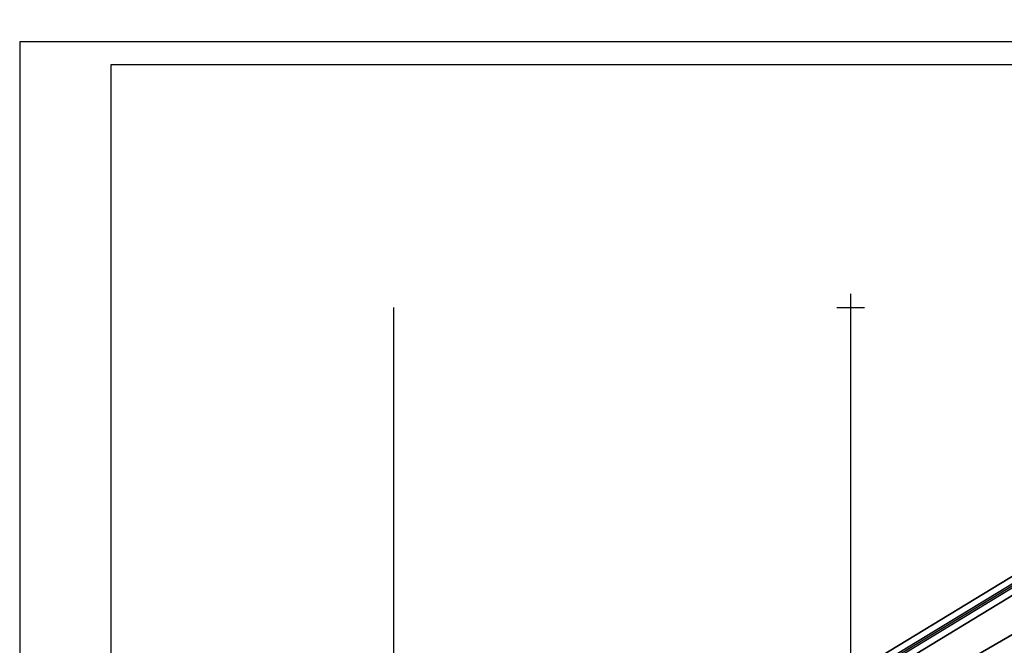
# Model space of a CAD drawing. Header units: millimetres. Extents: x 767170 to 66149698, y -983507 to 2493658.
# Tile 151 of 256: x 2268523 to 2376220, y -544568 to -476194. Entities that reach past the tile are written whole.
import ezdxf

# ---------------------------------------------------------------- set-up
doc = ezdxf.new("R2010")
doc.units = ezdxf.units.MM
for name, color, linetype in [('(001) Сетка', 92, 'Continuous'), ('(040) Ограда', 7, 'Continuous'), ('A_STROYSETKA', 5, 'Continuous'), ('GLUXOY OG', 7, 'Continuous')]:
    doc.layers.add(name, color=color, linetype=linetype)
doc.styles.add('BLACK', font='tahomabd.ttf')
doc.styles.get("Standard").update_dxf_attribs({"font": 'isocpeui.ttf'})
doc.linetypes.add('ОГРАДА_БЕТ', pattern='A,4,["|",Standard,S=0.8,R=0,X=0,Y=-0.8],4', length=8)
doc.linetypes.add('ОГРАДА_ГЛИН', pattern='A,4,["|",Standard,S=0.8,R=0,X=0,Y=-0.8],0.5,["|",Standard,S=0.8,R=0,X=0,Y=-0.8],3.5', length=8)
doc.dimstyles.new('genplan dimension', dxfattribs={"dimtxt": 1100, "dimasz": 450, "dimexe": 450, "dimexo": 0, "dimgap": 80, "dimtad": 1, "dimlfac": 0.001, "dimtxsty": 'BLACK', "dimblk": 'OBLIQUE', "dimcen": 0, "dimclrd": 186, "dimclre": 186, "dimclrt": 186, "dimadec": 1, "dimazin": 0, "dimtfac": 1, "dimtmove": 0, "dimatfit": 3, "dimldrblk": 'OBLIQUE', "dimfxl": 1, "dimlwd": 9, "dimlwe": 9, "dimarcsym": 0})

# ---------------------------------------------------------------- blocks, each defined once
blk = doc.blocks.new('A11111111111')
blk.add_lwpolyline([(-186450, -2503181), (654550, -2503181), (654550, -1909181), (-186450, -1909181)], close=True)
blk.add_lwpolyline([(649550, -2498181), (-166450, -2498181), (-166450, -1914181), (649550, -1914181), (649550, -2498181)])
blk = doc.blocks.new('Setka')
at = {"layer": '(001) Сетка'}
for p, q in [((0, 1.5), (0, -1.5)), ((-1.5, 0), (1.5, 0))]:
    blk.add_line(p, q, dxfattribs=at)
blk = doc.blocks.new('Topo Xos')
at = {"layer": '(040) Ограда', "ltscale": 600, "transparency": 16777216, "flags": 128}
blk.add_lwpolyline([(7.06, 105.87), (2.8, 103.26), (11.66, 86.82), (-65.03, 40.22), (-128.02, 1.96), (-48.29, -119.23), (-43.67, -125.77)], dxfattribs=at)
at = {"layer": '(040) Ограда', "linetype": 'ОГРАДА_БЕТ', "ltscale": 600, "transparency": 16777216, "flags": 128}
blk.add_lwpolyline([(7.61, 105.74), (3.33, 103.11), (12.19, 86.68), (-64.83, 39.88), (-127.45, 1.84), (-47.96, -119), (-43.34, -125.54)], dxfattribs=at)
at = {"layer": '(001) Сетка', "transparency": 16777216}
blk.add_blockref('Setka', (-93.34, 63.97), dxfattribs=at)
blk = doc.blocks.new('_Oblique')
at = {"color": 0, "linetype": 'ByBlock', "lineweight": -2}
blk.add_line((-0.5, -0.5), (0.5, 0.5), dxfattribs=at)
blk = doc.blocks.new('*D288')
at = {"color": 186, "lineweight": 9, "transparency": 16777216}
for p, q in [((2255842, -554331), (2330362, -509047)), ((2330350, -509027), (2330595, -509431)), ((2255830, -554312), (2256076, -554716))]:
    blk.add_line(p, q, dxfattribs=at)
for p, xscale, yscale, zscale, rotation in [((2330362, -509047), 450.0000000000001, 450.0000000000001, 450.0000000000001, 31.28656990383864), ((2255842, -554331), 450, 450, 450, 211.2865699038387)]:
    blk.add_blockref('_Oblique', p, dxfattribs=dict(at, xscale=xscale, yscale=yscale, zscale=zscale, rotation=rotation))
at = {"color": 186, "transparency": 16777216, "insert": (2292697, -531023), "char_height": 1100, "attachment_point": 5, "rotation": 31.28657, "style": 'BLACK'}
blk.add_mtext('87,2', dxfattribs=at)
blk = doc.blocks.new('A$Cccaa34c6')
at = {"layer": 'A_STROYSETKA', "linetype": 'Continuous'}
for p, q in [((0, 250000), (0, -7850.6)), ((50000, 250000), (50000, -7850.6))]:
    blk.add_line(p, q, dxfattribs=at)
blk = doc.blocks.new('A$C2cdd6916')
dim = blk.add_linear_dim(base=(19119.199, 52493.966), p1=(-55412.06, 7228.836), p2=(19107.367, 52513.437), angle=31.2865699, dimstyle='genplan dimension')
dim.commit()
dim.dimension.update_dxf_attribs({"geometry": '*D288', "text_midpoint": (-18545.182, 30517.578), "insert": (-2311242.442, 561540.579)})

msp = doc.modelspace()

# ---------------------------------------------------------------- block references
at = {"xscale": 0.5, "yscale": 0.5, "zscale": 0.5}
msp.add_blockref('A11111111111', (2361748.15, 475993.25), dxfattribs=at)

# ---------------------------------------------------------------- next in the draw order: block references
at = {"xscale": 1000, "yscale": 1000, "zscale": 1000}
msp.add_blockref('Topo Xos', (2452754.32, -571613.28), dxfattribs=at)

# ---------------------------------------------------------------- next in the draw order: linework, layer by layer
for points in [[(2441355.79, -736834.3), (2438963.79, -738920.39), (2400395.29, -685926.13), (2323754.93, -569428.84), (2454734.55, -489851.54), (2517832.14, -602286.69), (2486575.58, -622966.39), (2486415.24, -626464), (2488363.36, -629103.83), (2467521.85, -647824.51), (2498510.59, -687779.78), (2450636.95, -728888.93), (2451483.64, -729874.71), (2446654.19, -734022.69)], [(2498510.59, -687779.78), (2467521.85, -647824.51), (2488363.36, -629103.83), (2486415.24, -626464), (2486575.58, -622966.39), (2517832.14, -602286.69), (2454734.55, -489851.54), (2323754.93, -569428.84), (2400395.29, -685926.13)], [(2400971, -685527.59), (2324738.53, -569650.32), (2454478.73, -490826.03), (2516903.29, -602061.89), (2485892.61, -622578.92), (2485704.61, -626679.92), (2487422.61, -629007.92), (2466569.61, -647738.92), (2497549.33, -687682.55)], [(2497001.83, -687629.31), (2466025.47, -647690.01), (2486885.04, -628953.11), (2485298.53, -626803.3), (2485502.34, -622357.51), (2516372.52, -601933.43), (2454332.55, -491382.88), (2325300.58, -569776.88), (2401299.98, -685299.86)], [(2459171.41, -501435.7), (2454076.73, -492357.37), (2326284.18, -569998.35), (2401875.69, -684901.32), (2439262.33, -736271.67), (2440245.89, -735413.89)], [(2441172, -506313.63), (2354080.69, -556706.98)]]:
    msp.add_lwpolyline(points)
at = {"lineweight": 30}
for points in [[(2454734.55, -489851.54), (2323754.93, -569428.84)], [(2324738.53, -569650.32), (2454478.73, -490826.03)], [(2454332.55, -491382.88), (2325300.58, -569776.88)], [(2326284.18, -569998.35), (2454076.73, -492357.37)], [(2454076.73, -492357.37), (2326284.18, -569998.35)], [(2441172, -506313.63), (2354080.69, -556706.98)], [(2354080.69, -556706.98), (2441172, -506313.63)]]:
    msp.add_lwpolyline(points, dxfattribs=at)
msp.add_lwpolyline([(2401875.69, -684901.32), (2346560.45, -600819.32, -0.034159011), (2346009.77, -600038.66), (2345560.43, -599299.23), (2326284.18, -569998.35), (2454076.73, -492357.37), (2459171.41, -501435.7), (2456360.35, -503097.47), (2459413.67, -508262.47), (2462108.51, -506669.4), (2515443.67, -601708.63), (2484819.37, -621970.03), (2484587.9, -627019.22), (2485944.29, -628857.21), (2465073.23, -647604.42), (2496040.54, -687532.07)], format="xyb")
msp.add_lwpolyline([(2441172, -506313.63), (2354080.69, -556706.98), (2333698.77, -569092.84), (2328955.84, -571975.06), (2345560.43, -599299.23), (2346009.77, -600038.66, 0.414213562), (2355627.07, -602385.49), (2367545.15, -595143.01, -0.425495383), (2371724.72, -596248.28), (2373443.07, -599337.01, -0.414213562), (2372279.94, -603417.1), (2369658.33, -604875.58), (2387160.06, -636334.91)], format="xyb", dxfattribs=at)
at = {"layer": 'GLUXOY OG', "color": 186, "linetype": 'ОГРАДА_ГЛИН', "lineweight": 30, "ltscale": 400}
for points in [[(2439079.89, -737890.33), (2400971, -685527.59), (2324738.53, -569650.32), (2454478.73, -490826.03), (2516903.29, -602061.89), (2485892.61, -622578.92), (2485704.61, -626679.92), (2487422.61, -629007.92), (2466569.61, -647738.92), (2497549.33, -687682.55)], [(2497001.83, -687629.31), (2466025.47, -647690.01), (2486885.04, -628953.11), (2485298.53, -626803.3), (2485502.34, -622357.51), (2516372.52, -601933.43), (2454332.55, -491382.88), (2325300.58, -569776.88), (2401299.98, -685299.86), (2439146.23, -737301.72)]]:
    msp.add_lwpolyline(points, dxfattribs=at)
at = {"layer": 'GLUXOY OG', "color": 186, "lineweight": 30, "ltscale": 400}
msp.add_lwpolyline([(2497275.58, -687655.93), (2466297.54, -647714.47), (2487153.82, -628980.52), (2485501.57, -626741.61), (2485697.48, -622468.21), (2516637.9, -601997.66), (2454405.64, -491104.45), (2325019.56, -569713.6), (2401135.49, -685413.73), (2439113.06, -737596.03)], dxfattribs=at)

# ---------------------------------------------------------------- next in the draw order: block references
for name, p in [('A$C2cdd6916', (2421862.53, -559451.45, -3656)), ('A$Cccaa34c6', (2309413.61, -757644.92))]:
    msp.add_blockref(name, p)

doc.saveas('drawing.dxf')
